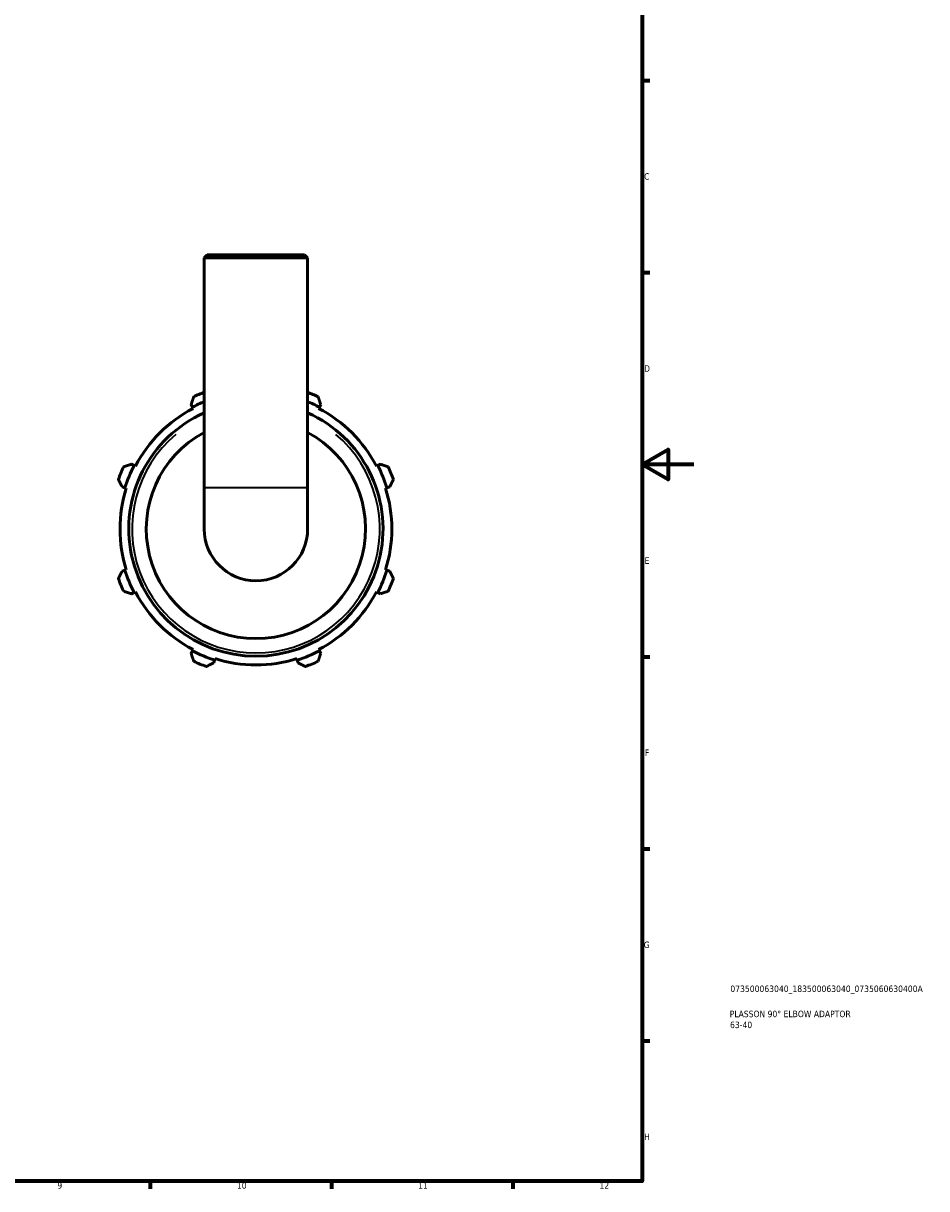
# Model space of a CAD drawing. Header units: millimetres. Extents: x 0 to 931, y 0 to 935.
# Tile 3 of 6: x 582 to 931, y 17 to 468. Entities that reach past the tile are written whole.
import ezdxf

# ---------------------------------------------------------------- set-up
doc = ezdxf.new("R2010")
doc.units = ezdxf.units.MM
for name, color, linetype, lineweight in [('Border (ISO)', 7, 'Continuous', 70), ('Title (ISO)', 7, 'Continuous', 50), ('Visible (ISO)', 7, 'Continuous', 50), ('Visible Narrow (ISO)', 7, 'Continuous', 35)]:
    doc.layers.add(name, color=color, linetype=linetype, lineweight=lineweight)
doc.styles.add('Note Text (ISO)', font='tahoma.ttf')

# ---------------------------------------------------------------- blocks, each defined once
blk = doc.blocks.new('Borders Default Border')
at = {"layer": 'Border (ISO)'}
for p, q in [((821, 445.5), (823.9, 445.5)), ((821, 371.25), (823.9, 371.25)), ((821, 222.75), (823.9, 222.75)), ((821, 148.5), (823.9, 148.5)), ((821, 74.25), (823.9, 74.25)), ((630.75, 20), (630.75, 17.1)), ((700.83, 20), (700.83, 17.1)), ((770.92, 20), (770.92, 17.1))]:
    blk.add_line(p, q, dxfattribs=at)
at = {"layer": 'Border (ISO)', "flags": 128}
for points in [[(20, 20), (20, 574), (821, 574), (821, 20), (20, 20)], [(841, 297), (821, 297), (831, 302.77), (831, 291.23), (821, 297)]]:
    blk.add_lwpolyline(points, dxfattribs=at)
at = {"layer": 'Border (ISO)', "color": 232, "true_color": 0xca0064, "char_height": 2.5, "attachment_point": 7, "style": 'Note Text (ISO)'}
for s, insert in [('C', (821.73, 407.08)), ('D', (821.73, 332.88)), ('E', (821.94, 258.63)), ('F', (822, 184.38)), ('G', (821.61, 110.08)), ('H', (821.74, 35.88)), ('9', (594.88, 17.05)), ('10', (664.29, 17.05)), ('11', (734.37, 17.1)), ('12', (804.46, 17.1))]:
    blk.add_mtext(s, dxfattribs=dict(at, insert=insert))
blk = doc.blocks.new('Title Blocks ISO')
at = {"layer": 'Title (ISO)', "color": 232, "true_color": 0xca0064, "style": 'Note Text (ISO)'}
for tag, p in [('PART_NUMBER_001', (34.08, 73.13)), ('DESCRIPTION_001', (33.84, 63.4)), ('DESCRIPTION_002', (33.95, 59.18))]:
    blk.add_attdef(tag, p, '', height=2.5, dxfattribs=at)

msp = doc.modelspace()

# ---------------------------------------------------------------- linework, layer by layer
at = {"layer": 'Visible (ISO)'}
for p, q in [((652.843, 378.098), (651.643, 376.898)), ((691.643, 376.898), (651.643, 376.898)), ((651.643, 288.098), (651.643, 376.898)), ((652.843, 378.098), (690.443, 378.098)), ((690.443, 378.098), (691.643, 376.898)), ((691.643, 288.098), (691.643, 376.898)), ((646.598, 320.21), (647.119, 319.207)), ((696.166, 319.207), (696.688, 320.21)), ((647.119, 319.207), (647.38, 318.706)), ((695.905, 318.706), (696.166, 319.207)), ((624.534, 296.622), (623.531, 297.143)), ((625.035, 296.361), (624.534, 296.622)), ((718.752, 296.622), (718.251, 296.361)), ((719.754, 297.143), (718.752, 296.622)), ((619.913, 288.408), (620.991, 288.069)), ((722.295, 288.069), (723.373, 288.408)), ((620.991, 288.069), (621.53, 287.899)), ((651.643, 288.098), (651.643, 272.098)), ((691.643, 272.098), (691.643, 288.098)), ((721.756, 287.899), (722.295, 288.069)), ((620.991, 256.128), (619.913, 255.788)), ((621.53, 256.298), (620.991, 256.128)), ((722.295, 256.128), (721.756, 256.298)), ((723.373, 255.788), (722.295, 256.128)), ((624.534, 247.575), (625.035, 247.836)), ((718.251, 247.836), (718.752, 247.575)), ((623.531, 247.053), (624.534, 247.575)), ((718.752, 247.575), (719.754, 247.053)), ((647.38, 225.49), (647.119, 224.989)), ((696.166, 224.989), (695.905, 225.49)), ((647.119, 224.989), (646.598, 223.987)), ((655.333, 220.369), (655.672, 221.446)), ((655.672, 221.446), (655.842, 221.985)), ((687.443, 221.985), (687.613, 221.446)), ((687.613, 221.446), (687.953, 220.369)), ((696.688, 223.987), (696.166, 224.989))]:
    msp.add_line(p, q, dxfattribs=at)
for radius, start, end in [(56.5, 110.73108, 115.20802), (56.5, 64.79198, 69.26892), (53.11, 112.12181, 117.5), (53.11, 62.5, 67.87819), (49.155, 114.00875, 65.99125), (52.545, 117.5, 152.5), (52.545, 27.5, 62.5), (42.375, 118.16267, 61.83733), (56.5, 154.79198, 160.20802), (53.11, 152.5, 162.5), (53.11, 17.5, 27.5), (56.5, 19.79198, 25.20802), (52.545, 162.5, 197.5), (52.545, 342.5, 17.5), (20, 180, 0), (56.5, 199.79198, 205.20802), (53.11, 197.5, 207.5), (53.11, 332.5, 342.5), (56.5, 334.79198, 340.20802), (52.545, 207.5, 242.5), (52.545, 297.5, 332.5), (53.11, 242.5, 252.5), (56.5, 244.79198, 250.20802), (52.545, 252.5, 287.5), (53.11, 287.5, 297.5), (56.5, 289.79198, 295.20802)]:
    msp.add_arc((671.643, 272.098), radius, start, end, dxfattribs=at)
for points, weights in [([(647.579, 323.218), (647.078, 321.683), (646.598, 320.21)], [1.01723807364, 1.01220481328, 1.00637425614]), ([(696.688, 320.21), (696.207, 321.683), (695.707, 323.218)], [1.00637425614, 1.01220481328, 1.01723807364]), ([(623.531, 297.143), (622.058, 296.663), (620.524, 296.162)], [1.00637425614, 1.01220481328, 1.01723807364]), ([(722.762, 296.162), (721.228, 296.663), (719.754, 297.143)], [1.01723807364, 1.01220481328, 1.00637425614]), ([(618.48, 291.229), (619.211, 289.79), (619.913, 288.408)], [1.01723807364, 1.01220481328, 1.00637425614]), ([(723.373, 288.408), (724.074, 289.79), (724.805, 291.229)], [1.00637425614, 1.01220481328, 1.01723807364]), ([(619.913, 255.788), (619.211, 254.406), (618.48, 252.967)], [1.00637425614, 1.01220481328, 1.01723807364]), ([(724.805, 252.967), (724.074, 254.406), (723.373, 255.788)], [1.01723807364, 1.01220481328, 1.00637425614]), ([(620.524, 248.034), (622.058, 247.534), (623.531, 247.053)], [1.01723807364, 1.01220481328, 1.00637425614]), ([(719.754, 247.053), (721.228, 247.534), (722.762, 248.034)], [1.00637425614, 1.01220481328, 1.01723807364]), ([(646.598, 223.987), (647.078, 222.513), (647.579, 220.979)], [1.00637425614, 1.01220481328, 1.01723807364]), ([(695.707, 220.979), (696.207, 222.513), (696.688, 223.987)], [1.01723807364, 1.01220481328, 1.00637425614]), ([(652.512, 218.936), (653.951, 219.667), (655.333, 220.369)], [1.01723807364, 1.01220481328, 1.00637425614]), ([(687.953, 220.369), (689.335, 219.667), (690.774, 218.936)], [1.00637425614, 1.01220481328, 1.01723807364])]:
    msp.add_rational_spline(points, weights, degree=2, dxfattribs=at)
at = {"layer": 'Visible Narrow (ISO)'}
msp.add_line((651.889, 288.098), (691.397, 288.098), dxfattribs=at)
msp.add_arc((671.643, 272.098), 47.895, 130.21371, 49.78629, dxfattribs=at)

# ---------------------------------------------------------------- block references
msp.add_blockref('Borders Default Border', (0, 0))
msp.add_blockref('Title Blocks ISO', (821, 20)).add_auto_attribs({'PART_NUMBER_001': '073500063040_183500063040_0735060630400A', 'DESCRIPTION_001': 'PLASSON 90° ELBOW ADAPTOR', 'DESCRIPTION_002': '63-40'})

doc.saveas('drawing.dxf')
